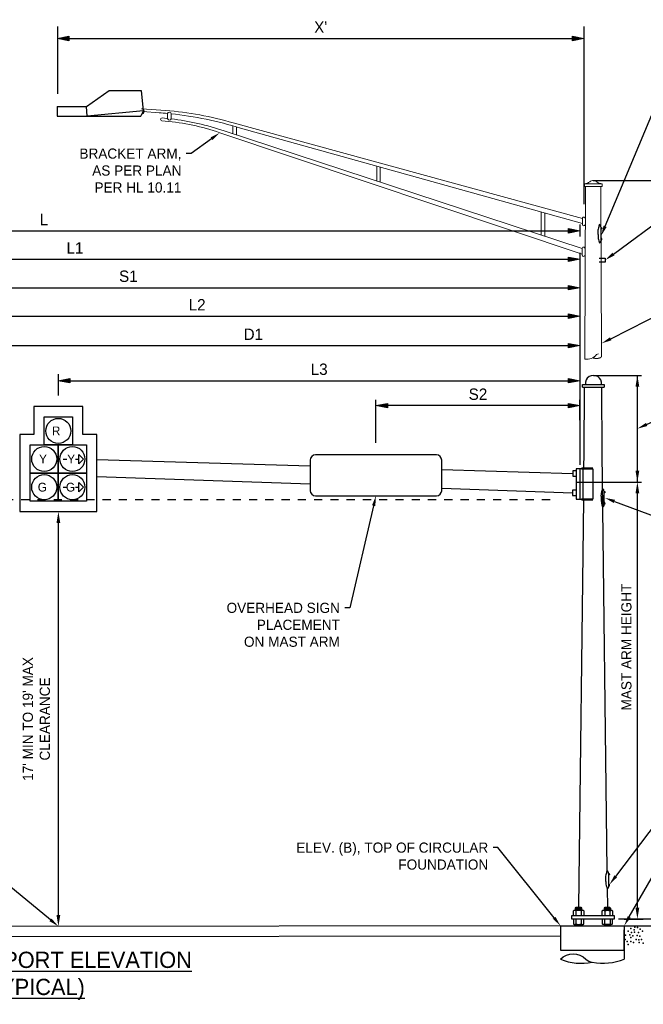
# Model space of a CAD drawing. Header units: feet. Extents: x -492 to 1495683, y -198 to 337262.
# Tile 8 of 38: x 71.73 to 79.39, y -164.58 to -152.47. Entities that reach past the tile are written whole.
import ezdxf
from ezdxf import colors
from ezdxf.entities.mleader import LeaderData, LeaderLine
from ezdxf.enums import TextEntityAlignment as Align
from ezdxf.math import Vec2, Vec3

# ---------------------------------------------------------------- set-up
doc = ezdxf.new("R2010")
doc.units = ezdxf.units.FT
doc.header["$MEASUREMENT"] = 0
doc.linetypes.add('F', pattern=[0.15, 0.1, -0.05])
for name, color, linetype in [('SH_Data', 7, 'Continuous'), ('ST_Details', 4, 'Continuous'), ('TEXT', 7, 'Continuous'), ('TEXT-DED', 10, 'Continuous')]:
    doc.layers.add(name, color=color, linetype=linetype)
doc.styles.add('Slanted-Normal', font='font31.shx', dxfattribs={"height": 0.14})
doc.styles.add('Slanted-Normal LS 0.50', font='ISO_FONTRIGHT.shx', dxfattribs={"height": 0.14})
doc.dimstyles.new('Dec-0  Slanted', dxfattribs={"dimtxt": 0.14, "dimasz": 0.14, "dimexe": 0.07, "dimexo": 0.07, "dimgap": 0.07, "dimtad": 1, "dimdec": 0, "dimzin": 3, "dimdsep": 46, "dimtxsty": 'Slanted-Normal', "dimblk": 'Dim1', "dimcen": 0, "dimclrd": 95, "dimclre": 95, "dimclrt": 7, "dimaunit": 1, "dimadec": 5, "dimazin": 3, "dimtfac": 1, "dimtdec": 0, "dimtmove": 1, "dimatfit": 0, "dimldrblk": 'Dim1', "dimfxl": 1, "dimtolj": 1, "dimtzin": 0, "dimlwd": -1, "dimlwe": -1, "dimarcsym": 0})

# ---------------------------------------------------------------- blocks, each defined once
blk = doc.blocks.new('Dim1')
h = blk.add_hatch(color=4)
h.dxf.hatch_style = 1
h.paths.add_polyline_path([(0, 0), (-1, -0.2), (-1, 0.2)])
at = {"color": 4}
blk.add_lwpolyline([(0, 0), (-1, -0.2), (-1, 0.2), (0, 0)], dxfattribs=at)
blk = doc.blocks.new('*D1108')
at = {"layer": 'Defpoints', "color": 0, "transparency": 16777216}
for p in [(65.435, -154.913), (78.612, -154.913), (78.612, -155.063)]:
    blk.add_point(p, dxfattribs=at)
at = {"layer": 'TEXT-DED', "color": 95, "linetype": 'Continuous', "transparency": 16777216}
for p, q in [((65.435, -154.983), (65.435, -155.133)), ((78.612, -154.983), (78.612, -155.133)), ((65.575, -155.063), (78.472, -155.063))]:
    blk.add_line(p, q, dxfattribs=at)
at = {"layer": 'TEXT-DED', "color": 95, "transparency": 16777216, "xscale": 0.14, "yscale": 0.14, "zscale": 0.14, "rotation": 180}
blk.add_blockref('Dim1', (65.435, -155.063), dxfattribs=at)
at = {"layer": 'TEXT-DED', "color": 95, "transparency": 16777216, "xscale": 0.14, "yscale": 0.14, "zscale": 0.14}
blk.add_blockref('Dim1', (78.612, -155.063), dxfattribs=at)
at = {"layer": 'TEXT-DED', "transparency": 16777216, "insert": (72.024, -154.923), "char_height": 0.14, "attachment_point": 5, "style": 'Slanted-Normal'}
blk.add_mtext('\\A1;{\\Ffont31|c0;L}', dxfattribs=at)
blk = doc.blocks.new('*D1102')
at = {"layer": 'Defpoints', "color": 0, "transparency": 16777216}
for p in [(69.201, -155.962), (78.612, -156.112), (78.612, -156.112)]:
    blk.add_point(p, dxfattribs=at)
at = {"layer": 'TEXT-DED', "color": 95, "linetype": 'Continuous', "transparency": 16777216}
for p, q in [((69.201, -156.032), (69.201, -156.182)), ((69.341, -156.112), (78.472, -156.112))]:
    blk.add_line(p, q, dxfattribs=at)
at = {"layer": 'TEXT-DED', "color": 95, "transparency": 16777216, "xscale": 0.14, "yscale": 0.14, "zscale": 0.14, "rotation": 180}
blk.add_blockref('Dim1', (69.201, -156.112), dxfattribs=at)
at = {"layer": 'TEXT-DED', "color": 95, "transparency": 16777216, "xscale": 0.14, "yscale": 0.14, "zscale": 0.14}
blk.add_blockref('Dim1', (78.612, -156.112), dxfattribs=at)
at = {"layer": 'TEXT-DED', "transparency": 16777216, "insert": (73.907, -155.972), "char_height": 0.14, "attachment_point": 5, "style": 'Slanted-Normal'}
blk.add_mtext('\\A1;{\\Ffont31|c0;L2}', dxfattribs=at)
blk = doc.blocks.new('*D1103')
at = {"layer": 'Defpoints', "color": 0, "transparency": 16777216}
for p in [(66.201, -155.263), (78.612, -155.263), (78.612, -155.413)]:
    blk.add_point(p, dxfattribs=at)
at = {"layer": 'TEXT-DED', "color": 95, "linetype": 'Continuous', "transparency": 16777216}
for p, q in [((66.201, -155.333), (66.201, -155.483)), ((78.612, -155.333), (78.612, -155.483)), ((66.341, -155.413), (78.472, -155.413))]:
    blk.add_line(p, q, dxfattribs=at)
at = {"layer": 'TEXT-DED', "color": 95, "transparency": 16777216, "xscale": 0.14, "yscale": 0.14, "zscale": 0.14, "rotation": 180}
blk.add_blockref('Dim1', (66.201, -155.413), dxfattribs=at)
at = {"layer": 'TEXT-DED', "color": 95, "transparency": 16777216, "xscale": 0.14, "yscale": 0.14, "zscale": 0.14}
blk.add_blockref('Dim1', (78.612, -155.413), dxfattribs=at)
at = {"layer": 'TEXT-DED', "transparency": 16777216, "insert": (72.406, -155.273), "char_height": 0.14, "attachment_point": 5, "style": 'Slanted-Normal'}
blk.add_mtext('\\A1;{\\Ffont31|c0;L1}', dxfattribs=at)
blk = doc.blocks.new('*D1104')
at = {"layer": 'Defpoints', "color": 0, "transparency": 16777216}
for p in [(76.105, -157.213), (78.613, -157.462), (76.105, -157.741)]:
    blk.add_point(p, dxfattribs=at)
at = {"layer": 'TEXT-DED', "color": 95, "linetype": 'Continuous', "transparency": 16777216}
for p, q in [((76.105, -157.671), (76.105, -157.143)), ((78.613, -157.392), (78.613, -157.143)), ((78.473, -157.213), (76.245, -157.213))]:
    blk.add_line(p, q, dxfattribs=at)
at = {"layer": 'TEXT-DED', "color": 95, "transparency": 16777216, "xscale": 0.14, "yscale": 0.14, "zscale": 0.14, "rotation": 180}
blk.add_blockref('Dim1', (76.105, -157.213), dxfattribs=at)
at = {"layer": 'TEXT-DED', "color": 95, "transparency": 16777216, "xscale": 0.14, "yscale": 0.14, "zscale": 0.14}
blk.add_blockref('Dim1', (78.613, -157.213), dxfattribs=at)
at = {"layer": 'TEXT-DED', "transparency": 16777216, "insert": (77.359, -157.073), "char_height": 0.14, "attachment_point": 5, "style": 'Slanted-Normal'}
blk.add_mtext('\\A1;{\\Ffont31|c0;S2}', dxfattribs=at)
blk = doc.blocks.new('*D1105')
at = {"layer": 'Defpoints', "color": 0, "transparency": 16777216}
for p in [(78.612, -156.406), (72.201, -156.756), (78.612, -156.906)]:
    blk.add_point(p, dxfattribs=at)
at = {"layer": 'TEXT-DED', "color": 95, "linetype": 'Continuous', "transparency": 16777216}
for p, q in [((78.612, -156.476), (78.612, -156.976)), ((72.201, -156.826), (72.201, -156.976)), ((72.341, -156.906), (78.472, -156.906))]:
    blk.add_line(p, q, dxfattribs=at)
at = {"layer": 'TEXT-DED', "color": 95, "transparency": 16777216, "xscale": 0.14, "yscale": 0.14, "zscale": 0.14, "rotation": 180}
blk.add_blockref('Dim1', (72.201, -156.906), dxfattribs=at)
at = {"layer": 'TEXT-DED', "color": 95, "transparency": 16777216, "xscale": 0.14, "yscale": 0.14, "zscale": 0.14}
blk.add_blockref('Dim1', (78.612, -156.906), dxfattribs=at)
at = {"layer": 'TEXT-DED', "transparency": 16777216, "insert": (75.407, -156.766), "char_height": 0.14, "attachment_point": 5, "style": 'Slanted-Normal'}
blk.add_mtext('\\A1;{\\Ffont31|c0;L3}', dxfattribs=at)
blk = doc.blocks.new('*D1106')
at = {"layer": 'Defpoints', "color": 0, "transparency": 16777216}
for p in [(67.512, -155.706), (78.612, -155.706), (78.612, -155.762)]:
    blk.add_point(p, dxfattribs=at)
at = {"layer": 'TEXT-DED', "color": 95, "linetype": 'Continuous', "transparency": 16777216}
for p, q in [((67.512, -155.776), (67.512, -155.832)), ((67.652, -155.762), (78.472, -155.762)), ((78.612, -155.776), (78.612, -155.832))]:
    blk.add_line(p, q, dxfattribs=at)
at = {"layer": 'TEXT-DED', "color": 95, "transparency": 16777216, "xscale": 0.14, "yscale": 0.14, "zscale": 0.14, "rotation": 180}
blk.add_blockref('Dim1', (67.512, -155.762), dxfattribs=at)
at = {"layer": 'TEXT-DED', "color": 95, "transparency": 16777216, "xscale": 0.14, "yscale": 0.14, "zscale": 0.14}
blk.add_blockref('Dim1', (78.612, -155.762), dxfattribs=at)
at = {"layer": 'TEXT-DED', "transparency": 16777216, "insert": (73.062, -155.622), "char_height": 0.14, "attachment_point": 5, "style": 'Slanted-Normal'}
blk.add_mtext('\\A1;{\\Ffont31|c0;S1}', dxfattribs=at)
blk = doc.blocks.new('*D1109')
at = {"layer": 'Defpoints', "color": 0, "transparency": 16777216}
for p in [(72.19, -152.548), (78.661, -152.548), (78.661, -152.697)]:
    blk.add_point(p, dxfattribs=at)
at = {"layer": 'TEXT-DED', "color": 95, "linetype": 'Continuous', "transparency": 16777216}
for p, q in [((72.19, -152.618), (72.19, -152.767)), ((72.33, -152.697), (78.521, -152.697)), ((78.661, -152.618), (78.661, -152.767))]:
    blk.add_line(p, q, dxfattribs=at)
at = {"layer": 'TEXT-DED', "color": 95, "transparency": 16777216, "xscale": 0.14, "yscale": 0.14, "zscale": 0.14, "rotation": 180}
blk.add_blockref('Dim1', (72.19, -152.697), dxfattribs=at)
at = {"layer": 'TEXT-DED', "color": 95, "transparency": 16777216, "xscale": 0.14, "yscale": 0.14, "zscale": 0.14}
blk.add_blockref('Dim1', (78.661, -152.697), dxfattribs=at)
at = {"layer": 'TEXT-DED', "transparency": 16777216, "insert": (75.426, -152.557), "char_height": 0.14, "attachment_point": 5, "style": 'Slanted-Normal'}
blk.add_mtext("\\A1;{\\Ffont31|c0;X'}", dxfattribs=at)
blk = doc.blocks.new('*D1414')
at = {"layer": 'Defpoints', "color": 0, "transparency": 16777216}
for p in [(78.612, -155.975), (70.583, -156.325), (78.612, -156.475)]:
    blk.add_point(p, dxfattribs=at)
at = {"layer": 'TEXT-DED', "color": 95, "linetype": 'Continuous', "transparency": 16777216}
for p, q in [((78.612, -156.045), (78.612, -156.545)), ((70.583, -156.395), (70.583, -156.545)), ((70.723, -156.475), (78.472, -156.475))]:
    blk.add_line(p, q, dxfattribs=at)
at = {"layer": 'TEXT-DED', "color": 95, "transparency": 16777216, "xscale": 0.14, "yscale": 0.14, "zscale": 0.14, "rotation": 180}
blk.add_blockref('Dim1', (70.583, -156.475), dxfattribs=at)
at = {"layer": 'TEXT-DED', "color": 95, "transparency": 16777216, "xscale": 0.14, "yscale": 0.14, "zscale": 0.14}
blk.add_blockref('Dim1', (78.612, -156.475), dxfattribs=at)
at = {"layer": 'TEXT-DED', "transparency": 16777216, "insert": (74.598, -156.335), "char_height": 0.14, "attachment_point": 5, "style": 'Slanted-Normal'}
blk.add_mtext('\\A1;D1', dxfattribs=at)

msp = doc.modelspace()

# ---------------------------------------------------------------- linework, layer by layer
at = {"layer": 'SH_Data', "color": 247}
for p in [(79.17393, -163.72679), (79.20531, -163.67711), (79.22361, -163.72156), (79.23668, -163.64312), (79.23668, -163.64312), (79.23668, -163.64312), (79.23668, -163.64312), (79.24714, -163.69541), (79.24714, -163.69541), (79.24714, -163.69541), (79.26283, -163.73463), (79.26283, -163.73463), (79.26283, -163.73463), (79.27852, -163.65881), (79.27852, -163.65881), (79.27852, -163.65881), (79.27852, -163.65881), (79.28375, -163.68757), (79.28636, -163.62743), (79.28636, -163.62743), (79.31512, -163.7294), (79.31512, -163.7294), (79.32035, -163.63266), (79.32035, -163.63266), (79.32035, -163.63266), (79.32035, -163.63266), (79.33343, -163.6928), (79.3465, -163.73725), (79.3465, -163.73725), (79.3465, -163.73725), (79.35434, -163.65096), (79.35434, -163.65096), (79.35434, -163.65096), (79.35434, -163.65096), (79.35434, -163.65096), (79.38049, -163.67711), (79.38049, -163.67711), (79.1687, -163.77908), (79.19485, -163.80261), (79.20531, -163.83922), (79.23668, -163.75555), (79.23668, -163.75555), (79.23668, -163.75555), (79.23668, -163.80523), (79.23668, -163.80523), (79.27067, -163.81569), (79.30205, -163.77908), (79.30205, -163.77908), (79.33604, -163.78431), (79.34127, -163.81569), (79.37003, -163.7817), (79.37003, -163.7817), (79.38834, -163.82353)]:
    msp.add_point(p, dxfattribs=at)
at = {"layer": 'ST_Details'}
for p, q in [((72.18545, -153.53166), (72.54925, -153.53292)), ((78.64433, -156.95159), (78.90928, -156.95159)), ((78.64433, -156.98434), (78.64433, -156.95159)), ((78.90928, -156.95159), (78.90928, -156.98434)), ((78.64433, -156.98434), (78.90928, -156.98434)), ((78.66415, -157.79736), (78.66876, -156.98038)), ((78.87837, -156.98618), (78.88139, -157.79723)), ((78.66168, -157.98296), (78.66396, -157.79731)), ((78.88142, -157.79731), (78.9446, -162.932)), ((72.26226, -157.86959), (72.30585, -157.86959)), ((72.41097, -157.86959), (72.45456, -157.86959)), ((72.67508, -157.87654), (75.29735, -157.95252)), ((76.85066, -157.81909), (75.36017, -157.81909)), ((76.91349, -157.99935), (78.52459, -158.04603)), ((72.67508, -158.08252), (75.29735, -158.17364)), ((72.26226, -158.21574), (72.30585, -158.21574)), ((72.41097, -158.21574), (72.45456, -158.21574)), ((76.91349, -158.2298), (78.52062, -158.28564)), ((75.36017, -158.32166), (76.85066, -158.32166)), ((78.65688, -158.37285), (78.59524, -163.38345)), ((78.94733, -163.15446), (78.95015, -163.38345)), ((78.63302, -163.39277), (78.55854, -163.39277)), ((78.55854, -163.40208), (78.63302, -163.40208)), ((78.63302, -163.41139), (78.55854, -163.41139)), ((78.56353, -163.42546), (78.56353, -163.48652)), ((78.56785, -163.39742), (78.62372, -163.39742)), ((78.62372, -163.40673), (78.56785, -163.40673)), ((78.56785, -163.41604), (78.62372, -163.41604)), ((78.62804, -163.42546), (78.62804, -163.48652)), ((78.98696, -163.39277), (78.91246, -163.39277)), ((78.91246, -163.40208), (78.98696, -163.40208)), ((78.98696, -163.41139), (78.91246, -163.41139)), ((78.91746, -163.42546), (78.91746, -163.48652)), ((78.97764, -163.39742), (78.92178, -163.39742)), ((78.92178, -163.40673), (78.97764, -163.40673)), ((78.97764, -163.41604), (78.92178, -163.41604)), ((78.98188, -163.48669), (78.98196, -163.42546)), ((78.37257, -163.61013), (65.44251, -163.6257)), ((78.37257, -163.61013), (78.37258, -163.73758)), ((78.55854, -163.59383), (78.55854, -163.61013)), ((78.63302, -163.60314), (78.55854, -163.60314)), ((78.56353, -163.52801), (78.56353, -163.58907)), ((78.62372, -163.59848), (78.56785, -163.59848)), ((78.56785, -163.60779), (78.62372, -163.60779)), ((78.62804, -163.52801), (78.62804, -163.58907)), ((78.63302, -163.59383), (78.63302, -163.61013)), ((78.8852, -163.52801), (78.8852, -163.58907)), ((78.91246, -163.59383), (78.91246, -163.61013)), ((78.98696, -163.60314), (78.91246, -163.60314)), ((78.91746, -163.58907), (78.91746, -163.52801)), ((78.92178, -163.59848), (78.97764, -163.59848)), ((78.97764, -163.60779), (78.92178, -163.60779)), ((78.98196, -163.52801), (78.98196, -163.58907)), ((78.98696, -163.59383), (78.98696, -163.61013)), ((79.01422, -163.58907), (79.01422, -163.52801)), ((79.15685, -163.61046), (80.42609, -163.61046)), ((65.4256, -163.7493), (78.3726, -163.73652))]:
    msp.add_line(p, q, dxfattribs=at)
at = {"layer": 'ST_Details', "lineweight": 13}
for p, q in [((73.51753, -153.58209), (73.22841, -153.5601)), ((73.2404, -153.59557), (73.43845, -153.61001)), ((73.47718, -153.67467), (73.53643, -153.68039)), ((73.54426, -153.68115), (73.54426, -153.61898)), ((73.58701, -153.6857), (73.58701, -153.62332)), ((73.47403, -153.7093), (73.51376, -153.7127)), ((74.34698, -153.87025), (74.34698, -153.77111)), ((78.64252, -154.90959), (74.35132, -153.73561)), ((74.38965, -153.88425), (74.38965, -153.78352)), ((78.64224, -154.97379), (74.43912, -153.79849)), ((74.18479, -153.85617), (78.64062, -155.34809)), ((78.64092, -155.27901), (74.23818, -153.83456)), ((76.11579, -154.45057), (76.11579, -154.26733)), ((76.15846, -154.46456), (76.15846, -154.27926)), ((78.67068, -156.64051), (78.68267, -154.51595)), ((78.86915, -154.51595), (78.8769, -156.59432)), ((78.88459, -154.50029), (78.88446, -154.48462)), ((78.13652, -155.11353), (78.13652, -154.83238)), ((78.17918, -155.12753), (78.17918, -154.84431)), ((78.6422, -154.9838), (78.64252, -154.90959)), ((78.64056, -155.36126), (78.64092, -155.27901))]:
    msp.add_line(p, q, dxfattribs=at)
at = {"layer": 'ST_Details', "color": 7, "linetype": 'Continuous', "lineweight": 13}
msp.add_line((78.87646, -156.59432), (78.87646, -156.59432), dxfattribs=at)
at = {"layer": 'ST_Details', "flags": 128}
for points in [[(72.18545, -153.53166), (72.18545, -153.65422), (73.21518, -153.65422), (73.24741, -153.58649), (72.55385, -153.65422), (72.54925, -153.53292), (72.82655, -153.33546), (73.21791, -153.3348), (73.24254, -153.58697)], [(78.87097, -155.02284), (78.87932, -155.02277), (78.87963, -155.03752), (78.87558, -155.03755), (78.87154, -155.03758)], [(78.87408, -155.17238), (78.88243, -155.17233), (78.88213, -155.15758), (78.87403, -155.15764)], [(78.56623, -158.01359), (78.52459, -158.01359), (78.52459, -158.07846), (78.56296, -158.07846)], [(78.61283, -157.99121), (78.56623, -157.99121), (78.56623, -158.3646), (78.61283, -158.3646)], [(78.77269, -157.98296), (78.63426, -157.98296), (78.63198, -157.99121), (78.77269, -157.99121), (78.77269, -158.3646), (78.63198, -158.3646), (78.63426, -158.37285), (78.77269, -158.37285)], [(78.56623, -158.2532), (78.52062, -158.2532), (78.52062, -158.31807), (78.56623, -158.31807)], [(78.90899, -158.27095), (78.91734, -158.27089), (78.91765, -158.28563), (78.9136, -158.28566), (78.90956, -158.28569)], [(78.9121, -158.4205), (78.92045, -158.42044), (78.92015, -158.40569), (78.91205, -158.40575)], [(78.96508, -162.9683), (78.97343, -162.96824), (78.97373, -162.98298), (78.96969, -162.98301), (78.96564, -162.98304)], [(78.96819, -163.11785), (78.97654, -163.11779), (78.97623, -163.10304), (78.96813, -163.10311)], [(78.55854, -163.4207), (78.55854, -163.39277), (78.56785, -163.38345), (78.62372, -163.38345), (78.63302, -163.39277), (78.63323, -163.42116)], [(78.91246, -163.4207), (78.91246, -163.39277), (78.92178, -163.38345), (78.97764, -163.38345), (78.98696, -163.39277), (78.98696, -163.4207)], [(78.53127, -163.48652), (78.53127, -163.42546), (78.53951, -163.4207), (78.65206, -163.4207), (78.6603, -163.42546), (78.6603, -163.48652)], [(78.8852, -163.48652), (78.8852, -163.42546), (78.89344, -163.4207), (79.00598, -163.4207), (79.01422, -163.42546), (79.01422, -163.48652)], [(78.37257, -163.61013), (79.15635, -163.61013), (79.15635, -163.66035)], [(78.53127, -163.52801), (78.53127, -163.58907), (78.53951, -163.59383), (78.65206, -163.59383), (78.6603, -163.58907), (78.6603, -163.52801)], [(79.01422, -163.58907), (79.00598, -163.59383), (78.89344, -163.59383), (78.8852, -163.58907)], [(78.37261, -163.73758), (78.3727, -163.91193), (79.15635, -163.9104), (79.15635, -163.66035), (79.15635, -164.02014)]]:
    msp.add_lwpolyline(points, dxfattribs=at)
at = {"layer": 'ST_Details', "lineweight": 13, "flags": 128}
for points in [[(78.88446, -154.48462), (78.66795, -154.48462), (78.66768, -154.51595)], [(78.66768, -154.51595), (78.88473, -154.51595), (78.88459, -154.50029)]]:
    msp.add_lwpolyline(points, dxfattribs=at)
at = {"layer": 'ST_Details'}
msp.add_lwpolyline([(78.85042, -155.39767), (78.92387, -155.39767), (78.92387, -155.44767), (78.85042, -155.44785)], dxfattribs=at)
at = {"layer": 'ST_Details', "flags": 128}
for points in [[(71.72636, -158.51702), (72.67508, -158.51702), (72.67508, -157.56822), (72.50198, -157.56822), (72.50198, -157.22215), (71.89938, -157.22215), (71.89938, -157.56822), (71.72636, -157.56822), (71.72636, -158.51702)], [(72.02764, -157.35036), (72.3738, -157.35036), (72.3738, -157.69651), (72.02764, -157.69651), (72.02764, -157.35036)], [(71.85456, -157.69651), (72.20072, -157.69651), (72.20072, -158.04266), (71.85456, -158.04266), (71.85456, -157.69651)], [(72.20072, -157.69651), (72.54687, -157.69651), (72.54687, -158.04266), (72.20072, -158.04266), (72.20072, -157.69651)], [(72.45456, -157.8119), (72.51226, -157.86959), (72.45456, -157.92728), (72.45456, -157.8119)], [(71.85456, -158.04266), (72.20072, -158.04266), (72.20072, -158.38882), (71.85456, -158.38882), (71.85456, -158.04266)], [(72.20072, -158.04266), (72.54687, -158.04266), (72.54687, -158.38882), (72.20072, -158.38882), (72.20072, -158.04266)], [(78.65113, -158.3646), (78.65113, -157.99121), (78.61283, -157.99121), (78.61283, -158.3646), (78.65113, -158.3646)], [(72.45456, -158.15805), (72.51226, -158.21574), (72.45456, -158.27343), (72.45456, -158.15805)], [(78.51172, -163.48652), (79.03367, -163.48652), (79.03367, -163.52801), (78.51172, -163.52801), (78.51172, -163.48652)]]:
    msp.add_lwpolyline(points, close=True, dxfattribs=at)
for points in [[(75.36017, -157.81909, 0.41421356), (75.29735, -157.88191), (75.29735, -158.25884, 0.41421356), (75.36017, -158.32166)], [(76.85066, -158.32166, 0.41421356), (76.91349, -158.25884), (76.91349, -157.88191, 0.41421356), (76.85066, -157.81909)]]:
    msp.add_lwpolyline(points, format="xyb", dxfattribs=at)
at = {"layer": 'ST_Details'}
for centre in [(72.20072, -157.52343), (72.02764, -157.86959), (72.3738, -157.86959), (72.02764, -158.21574), (72.3738, -158.21574)]:
    msp.add_circle(centre, 0.15385, dxfattribs=at)
at = {"layer": 'ST_Details', "color": 7}
msp.add_arc((73.22149, -153.59223), 0.03286, 279.665467, 77.849922, dxfattribs=at)
at = {"layer": 'ST_Details', "lineweight": 13}
for centre, radius, start, end in [((73.11119, -158.09809), 4.5, 84.477489, 85.829478), ((73.47552, -153.69198), 0.01739, 84.497019, 265.092961), ((73.11119, -158.09809), 4.5, 72.836761, 83.930328)]:
    msp.add_arc(centre, radius, start, end, dxfattribs=at)
at = {"layer": 'ST_Details', "lineweight": 13, "extrusion": (0, 0, -1)}
for centre, radius, start, end in [((-73.21418, -157.57057), 4, 94.349406, 106.516194), ((-73.24822, -156.66651), 3, 95.512975, 95.6631), ((-73.24822, -156.66651), 3, 96.484264, 109.268054), ((-73.27883, -156.45265), 2.75, 94.900683, 109.234693)]:
    msp.add_arc(centre, radius, start, end, dxfattribs=at)
at = {"layer": 'ST_Details', "color": 7, "linetype": 'Continuous', "lineweight": 13}
for centre, radius, start, end in [((78.6945, -156.48132), 0.16096, 261.489689, 319.954147), ((78.8391, -156.61189), 0.03444, 85.492478, 128.363203)]:
    msp.add_arc(centre, radius, start, end, dxfattribs=at)
at = {"layer": 'ST_Details'}
for centre, radius, start, end in [((78.77774, -156.94023), 0.09974, 353.070114, 186.929886), ((78.64417, -163.45048), 0.02977, 57.19725, 122.80275), ((78.5474, -163.56405), 0.02976, 237.19183, 302.805438), ((78.59578, -163.48481), 0.10914, 252.809229, 287.190771), ((78.64417, -163.56441), 0.02947, 236.814699, 302.674195), ((78.90132, -163.56347), 0.03026, 237.791353, 302.209103), ((78.94971, -163.48412), 0.10979, 252.914645, 287.085355), ((78.99809, -163.56368), 0.03008, 237.57879, 302.42121), ((78.62641, -163.43457), 0.63822, 246.563113, 282.492154), ((78.77665, -163.93165), 0.12662, 224.333663, 264.47577), ((78.89811, -163.38864), 0.68226, 258.703223, 292.24151)]:
    msp.add_arc(centre, radius, start, end, dxfattribs=at)
at = {"layer": 'ST_Details', "extrusion": (0, 0, -1)}
for centre, radius, start, end in [((-78.90133, -163.45007), 0.02943, 56.76339, 123.23661), ((-78.9497, -163.53027), 0.10967, 72.899022, 107.10929), ((-78.99873, -163.44687), 0.02643, 53.087441, 125.896124), ((-78.52932, -164.18654), 0.22861, 46.709905, 133.290095)]:
    msp.add_arc(centre, radius, start, end, dxfattribs=at)
at = {"layer": 'ST_Details', "lineweight": 13}
for centre, major_axis, ratio, start_param, end_param in [((73.56563, -153.68343), (-0.02138, 0.00228), 0.7924213, 0, 3.14159265), ((73.56563, -153.62115), (0.02138, -0.00217), 0.81684301, 0, 3.14159265), ((78.65874, -154.90966), (0.01622, 0), 0.99994321, 6.26189636, 9.42040101), ((78.65842, -154.9838), (0.01622, 0), 0.99994321, 3.13728188, 6.2929303), ((78.65714, -155.27908), (0.01622, 0), 0.99994321, 6.26189636, 9.42040101), ((78.65679, -155.36126), (0.01622, 0), 0.99994321, 3.13728188, 6.2929303)]:
    msp.add_ellipse(centre, major_axis=major_axis, ratio=ratio, start_param=start_param, end_param=end_param, dxfattribs=at)
msp.add_open_spline([(78.66795, -154.48462), (78.67938, -154.48241), (78.69082, -154.4802), (78.70226, -154.47798), (78.71446, -154.47562), (78.72347, -154.46501), (78.73408, -154.45852), (78.74084, -154.45439), (78.74657, -154.45026), (78.75435, -154.44613), (78.76163, -154.44226), (78.76892, -154.4419), (78.7762, -154.4419), (78.78349, -154.4419), (78.79077, -154.44226), (78.79806, -154.44613), (78.80583, -154.45026), (78.81157, -154.45439), (78.81832, -154.45852), (78.82893, -154.46501), (78.83794, -154.47562), (78.85015, -154.47798), (78.86158, -154.48019), (78.87302, -154.48241), (78.88446, -154.48462)], degree=3, knots=[0, 0, 0, 0, 0.1477447, 0.1477447, 0.1477447, 0.3054406, 0.3054406, 0.3054406, 0.40588405, 0.40588405, 0.40588405, 0.5, 0.5, 0.5, 0.59411595, 0.59411595, 0.59411595, 0.69455941, 0.69455941, 0.69455941, 0.8522553, 0.8522553, 0.8522553, 1, 1, 1, 1], dxfattribs=at)
at = {"layer": 'ST_Details'}
for points in [[(78.8505, -154.98653), (78.84564, -155.00451), (78.84078, -155.02249), (78.83592, -155.04046), (78.83091, -155.05898), (78.83382, -155.07882), (78.83406, -155.09798), (78.83429, -155.11714), (78.83555, -155.13628), (78.83732, -155.15544), (78.83905, -155.17403), (78.84545, -155.19425), (78.85323, -155.20899), (78.85632, -155.21486), (78.86775, -155.20196), (78.87025, -155.19468), (78.87278, -155.18727), (78.87421, -155.17992), (78.87408, -155.17238), (78.87367, -155.14746), (78.8733, -155.12254), (78.87278, -155.09761), (78.87237, -155.0776), (78.87195, -155.05759), (78.87154, -155.03758), (78.87144, -155.03266), (78.87133, -155.02775), (78.87123, -155.02284), (78.87107, -155.01522), (78.86902, -155.00794), (78.86619, -155.00055), (78.86349, -154.99351), (78.85133, -154.9795), (78.84956, -154.98653), (78.84501, -155.00451), (78.84046, -155.02249), (78.83592, -155.04046)], [(78.88852, -158.23465), (78.88366, -158.25262), (78.8788, -158.2706), (78.87394, -158.28858), (78.86893, -158.30709), (78.87184, -158.32693), (78.87208, -158.34609), (78.87231, -158.36526), (78.87357, -158.3844), (78.87534, -158.40355), (78.87707, -158.42214), (78.88347, -158.44236), (78.89125, -158.45711), (78.89434, -158.46297), (78.90577, -158.45007), (78.90827, -158.44279), (78.9108, -158.43538), (78.91222, -158.42804), (78.9121, -158.4205), (78.91169, -158.39557), (78.91132, -158.37065), (78.9108, -158.34573), (78.91039, -158.32571), (78.90997, -158.3057), (78.90956, -158.28569), (78.90946, -158.28078), (78.90935, -158.27586), (78.90925, -158.27095), (78.90909, -158.26333), (78.90704, -158.25605), (78.90421, -158.24866), (78.90151, -158.24163), (78.88935, -158.22762), (78.88758, -158.23465), (78.88303, -158.25262), (78.87848, -158.2706), (78.87394, -158.28858)], [(78.9446, -162.932), (78.93974, -162.94997), (78.93488, -162.96795), (78.93002, -162.98593), (78.92502, -163.00445), (78.92792, -163.02428), (78.92816, -163.04345), (78.9284, -163.06261), (78.92965, -163.08175), (78.93143, -163.1009), (78.93315, -163.11949), (78.93955, -163.13971), (78.94733, -163.15446), (78.95043, -163.16033), (78.96186, -163.14742), (78.96435, -163.14014), (78.96689, -163.13273), (78.96831, -163.12539), (78.96819, -163.11785), (78.96778, -163.09293), (78.9674, -163.068), (78.96689, -163.04308), (78.96647, -163.02307), (78.96606, -163.00305), (78.96564, -162.98304), (78.96554, -162.97813), (78.96544, -162.97321), (78.96533, -162.9683), (78.96517, -162.96069), (78.96312, -162.9534), (78.96029, -162.94601), (78.9576, -162.93898), (78.94544, -162.92497), (78.94366, -162.932), (78.93911, -162.94997), (78.93457, -162.96795), (78.93002, -162.98593)]]:
    msp.add_open_spline(points, degree=3, knots=[0, 0, 0, 0, 0.10712745, 0.10712745, 0.10712745, 0.21748103, 0.21748103, 0.21748103, 0.3278346, 0.3278346, 0.3278346, 0.43496294, 0.43496294, 0.43496294, 0.47760784, 0.47760784, 0.47760784, 0.52098026, 0.52098026, 0.52098026, 0.66438294, 0.66438294, 0.66438294, 0.77953313, 0.77953313, 0.77953313, 0.80780355, 0.80780355, 0.80780355, 0.85162377, 0.85162377, 0.85162377, 0.8933289, 0.8933289, 0.8933289, 1, 1, 1, 1], dxfattribs=at)
at = {"layer": 'ST_Details', "color": 7, "linetype": 'Continuous', "lineweight": 13}
msp.add_rational_spline([(78.76926, -156.62387), (78.76935, -156.62391), (78.76943, -156.62395), (78.77883, -156.62809), (78.78894, -156.62993), (78.80202, -156.63232), (78.81531, -156.63232), (78.82861, -156.63232), (78.84168, -156.62993), (78.85179, -156.62809), (78.86119, -156.62395), (78.86993, -156.6201), (78.87646, -156.61314), (78.87646, -156.60521), (78.87646, -156.59432)], [1, 0.999997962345, 1, 0.993134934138, 1, 0.995929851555, 1, 0.995929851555, 1, 0.993134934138, 1, 0.97994306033, 1, 0.92966996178, 1], degree=2, knots=[0, 0, 0, 0.14285714, 0.14285714, 0.28571429, 0.28571429, 0.42857143, 0.42857143, 0.57142857, 0.57142857, 0.71428571, 0.71428571, 0.85714286, 0.85714286, 1, 1, 1], dxfattribs=at)
at = {"layer": 'TEXT'}
for p, q in [((72.1901, -152.54778), (72.1901, -153.37795)), ((78.66114, -152.54841), (78.66114, -154.73395))]:
    msp.add_line(p, q, dxfattribs=at)
at = {"layer": 'TEXT', "color": 97, "lineweight": 0}
msp.add_line((71.79636, -158.51702), (72.27167, -158.51702), dxfattribs=at)
at = {"layer": 'TEXT', "color": 97}
msp.add_solid([(72.17834, -158.65702), (72.225, -158.65702), (72.20167, -158.51702)], dxfattribs=at)
at = {"layer": 'TEXT-DED'}
for p, q in [((78.7762, -154.4419), (79.96287, -154.4419)), ((78.61216, -155.39067), (78.61283, -157.93968)), ((72.20072, -156.82695), (72.20072, -157.08835)), ((78.77774, -156.84049), (79.37065, -156.84049)), ((79.31852, -158.15222), (79.31852, -156.84049)), ((78.5673, -158.15222), (79.37006, -158.15222)), ((79.31852, -163.38801), (79.31852, -158.29222)), ((72.20167, -163.47756), (72.20167, -158.65702)), ((79.37006, -163.52801), (79.08521, -163.52801)), ((79.15521, -163.52801), (79.38852, -163.52801)), ((79.98428, -163.52801), (79.36353, -163.52801))]:
    msp.add_line(p, q, dxfattribs=at)
at = {"layer": 'TEXT-DED', "linetype": 'F'}
msp.add_line((64.54474, -158.36725), (78.31217, -158.36725), dxfattribs=at)
at = {"layer": 'TEXT-DED'}
for points in [[(79.29519, -156.98049), (79.34186, -156.98049), (79.31852, -156.84049)], [(79.29519, -158.01222), (79.34186, -158.01222), (79.31852, -158.15222)], [(79.29519, -158.29222), (79.34186, -158.29222), (79.31852, -158.15222)], [(72.17834, -163.47756), (72.225, -163.47756), (72.20167, -163.61756)], [(79.29519, -163.38801), (79.34186, -163.38801), (79.31852, -163.52801)]]:
    msp.add_solid(points, dxfattribs=at)

# ---------------------------------------------------------------- texts
at = {"layer": 'ST_Details', "style": 'Slanted-Normal LS 0.50'}
for s, p in [('R', (72.17427, -157.52343)), ('Y', (72.01237, -157.86959)), ('Y', (72.35853, -157.86959)), ('G', (72.00435, -158.21574)), ('G', (72.35051, -158.21574))]:
    msp.add_text(s, height=0.10769, dxfattribs=at).set_placement(p, align=Align.MIDDLE_CENTER)
at = {"layer": 'TEXT-DED', "insert": (79.12072, -160.18336), "char_height": 0.125, "width": 4.4138422, "attachment_point": 2, "rotation": 90, "style": 'Slanted-Normal'}
msp.add_mtext('MAST ARM HEIGHT', dxfattribs=at)
at = {"layer": 'TEXT-DED', "insert": (71.93167, -161.06729), "char_height": 0.125, "attachment_point": 5, "rotation": 90, "style": 'Slanted-Normal'}
msp.add_mtext("17' MIN TO 19' MAX\\PCLEARANCE", dxfattribs=at)
at = {"layer": 'TEXT-DED', "insert": (71.8805, -164.52346), "char_height": 0.2, "attachment_point": 8, "style": 'Slanted-Normal'}
msp.add_mtext('\\LSIGNAL SUPPORT ELEVATION\\P(TYPICAL)', dxfattribs=at)

# ---------------------------------------------------------------- dimensions: what is measured, and where the dimension line sits
at = {"layer": 'TEXT-DED'}
for base, p1, p2, text, override, picture, middle in [((78.66114, -152.69735), (72.1901, -152.54778), (78.66114, -152.54841), "{\\Ffont31|c0;X'}", {"dimscale": 1, "dimtxt": 0.125, "dimlfac": 1, "dimpost": "'", "dimclrt": 256}, '*D1109', (75.42562, -152.55735)), ((78.61216, -155.06254), (65.43536, -154.91254), (78.61216, -154.91254), '{\\Ffont31|c0;L}', {"dimtxt": 0.125, "dimpost": "'", "dimclrt": 256}, '*D1108', (72.02376, -154.92254)), ((78.61216, -155.41254), (66.20072, -155.26254), (78.61216, -155.26254), '{\\Ffont31|c0;L1}', {"dimtxt": 0.125, "dimpost": "'", "dimclrt": 256}, '*D1103', (72.40644, -155.27254)), ((78.61237, -155.76202), (67.51243, -155.70583), (78.61237, -155.70574), '{\\Ffont31|c0;S1}', {"dimtxt": 0.125, "dimpost": "'", "dimclrt": 256}, '*D1106', (73.0624, -155.62202)), ((78.61246, -156.11204), (69.20072, -155.96204), (78.61246, -156.11204), '{\\Ffont31|c0;L2}', {"dimtxt": 0.125, "dimpost": "'", "dimclrt": 256}, '*D1102', (73.90659, -155.97204)), ((78.61231, -156.47487), (70.58303, -156.32487), (78.61231, -155.97487), 'D1', {"dimtxt": 0.125, "dimpost": "'", "dimclrt": 256}, '*D1414', (74.59767, -156.33487)), ((78.61246, -156.90635), (72.20072, -156.75635), (78.61246, -156.40635), '{\\Ffont31|c0;L3}', {"dimtxt": 0.125, "dimpost": "'", "dimclrt": 256}, '*D1105', (75.40659, -156.76635))]:
    dim = msp.add_linear_dim(base=base, p1=p1, p2=p2, text=text, dimstyle='Dec-0  Slanted', override=override, dxfattribs=at)
    dim.commit()
    dim.dimension.update_dxf_attribs({"geometry": picture, "text_midpoint": middle})
dim = msp.add_linear_dim(base=(76.10542, -157.21256), p1=(78.61283, -157.46155), p2=(76.10542, -157.74102), angle=180, text='{\\Ffont31|c0;S2}', dimstyle='Dec-0  Slanted', override={"dimtxt": 0.125, "dimpost": "'", "dimclrt": 256}, dxfattribs=at)
dim.commit()
dim.dimension.update_dxf_attribs({"geometry": '*D1104', "text_midpoint": (77.35912, -157.07256)})

# ---------------------------------------------------------------- leaders
ml = msp.add_multileader_mtext('Standard', dxfattribs=at)
ml.set_content('PROVIDE HANDHOLE AND J-HOOK IN POLE', color=256, style='Slanted-Normal')
ml.set_leader_properties()
ml.build(insert=Vec2(0, 0))
ml.multileader.update_dxf_attribs({"dogleg_length": 0.06, "arrow_head_size": 0.125})
ctx = ml.context
ctx.base_point, ctx.char_height, ctx.arrow_head_size, ctx.landing_gap_size, ctx.plane_origin = Vec3(79.70347, -153.28317), 0.125, 0.125, 0.06, Vec3(78.91098, -155.10632)
notes = []
notes.append((ctx, [(0, (1, 1, 0), (79.64347, -153.28317), (1, 0), 0.06, [(0, [(78.8733, -155.12254)], 0, [])])]))
ctx.mtext.insert, ctx.mtext.width, ctx.mtext.flow_direction = Vec3(79.76347, -153.22067), 2.6161024, 5
ml = msp.add_multileader_mtext('Standard', dxfattribs=at)
ml.set_content('BRACKET ARM,\\PAS PER PLAN\\PPER HL 10.11', color=256, style='Slanted-Normal')
ml.set_leader_properties()
ml.build(insert=Vec2(0, 0))
ml.multileader.update_dxf_attribs({"dogleg_length": 0.06, "arrow_head_size": 0.125})
ctx = ml.context
ctx.base_point, ctx.char_height, ctx.arrow_head_size, ctx.landing_gap_size, ctx.plane_origin = Vec3(72.37028, -154.11243), 0.125, 0.125, 0.06, Vec3(72.13973, -153.18556)
ctx.text_align_type = 2
notes.append((ctx, [(0, (1, 1, 0), (73.83401, -154.11243), (-1, 0), 0.06, [(0, [(74.18479, -153.85617)], 0, [])])]))
ctx.mtext.insert, ctx.mtext.width, ctx.mtext.alignment, ctx.mtext.flow_direction = Vec3(73.71401, -154.04993), 1.3802736, 3, 5
ml = msp.add_multileader_mtext('Standard', dxfattribs=at)
ml.set_content("BLIND HALF COUPLE WITH PLUG (2' FROM TOP OF POLE) \\P(180%%D FROM BRACKET ARM)", color=256, style='Slanted-Normal')
ml.set_leader_properties()
ml.build(insert=Vec2(0, 0))
ml.multileader.update_dxf_attribs({"dogleg_length": 0.06, "arrow_head_size": 0.125})
ctx = ml.context
ctx.base_point, ctx.char_height, ctx.arrow_head_size, ctx.landing_gap_size, ctx.plane_origin = Vec3(80.25163, -154.48591), 0.125, 0.125, 0.06, Vec3(79.45914, -156.30906)
notes.append((ctx, [(0, (1, 1, 0), (80.19163, -154.48591), (1, 0), 0.06, [(0, [(78.92387, -155.42267)], 0, [])])]))
ctx.mtext.insert, ctx.mtext.width, ctx.mtext.flow_direction = Vec3(80.31163, -154.42341), 2.8345219, 5
ml = msp.add_multileader_mtext('Standard', dxfattribs=at)
ml.set_content('POLE EXTENSION\\PPER TC-22.10', color=256, style='Slanted-Normal')
ml.set_leader_properties()
ml.build(insert=Vec2(0, 0))
ml.multileader.update_dxf_attribs({"dogleg_length": 0.06, "arrow_head_size": 0.125})
ctx = ml.context
ctx.base_point, ctx.char_height, ctx.arrow_head_size, ctx.landing_gap_size, ctx.plane_origin = Vec3(79.96062, -155.93009), 0.125, 0.125, 0.06, Vec3(79.48298, -158.5597)
notes.append((ctx, [(0, (1, 1, 0), (79.90062, -155.93009), (1, 0), 0.06, [(0, [(78.87932, -156.44661)], 0, [])])]))
ctx.mtext.insert, ctx.mtext.width, ctx.mtext.flow_direction = Vec3(80.02062, -155.86759), 2.6161024, 5
ml = msp.add_multileader_mtext('Standard', dxfattribs=at)
ml.set_content("5' TYP. WITH POLE EXTENSION", color=256, style='Slanted-Normal')
ml.set_leader_properties()
ml.build(insert=Vec2(0, 0))
ml.multileader.update_dxf_attribs({"dogleg_length": 0.06, "arrow_head_size": 0.125})
ctx = ml.context
ctx.base_point, ctx.char_height, ctx.arrow_head_size, ctx.landing_gap_size, ctx.plane_origin = Vec3(80.27983, -157.08713), 0.125, 0.125, 0.06, Vec3(79.8022, -159.71674)
notes.append((ctx, [(0, (1, 1, 0), (80.21983, -157.08713), (1, 0), 0.06, [(0, [(79.31852, -157.49636)], 0, [])])]))
ctx.mtext.insert, ctx.mtext.width, ctx.mtext.flow_direction = Vec3(80.33983, -157.02463), 1.6962923, 5
ml = msp.add_multileader_mtext('Standard', dxfattribs=at)
ml.set_content('OVERHEAD SIGN PLACEMENT\\PON MAST ARM', color=256, style='Slanted-Normal')
ml.set_leader_properties()
ml.build(insert=Vec2(0, 0))
ml.multileader.update_dxf_attribs({"dogleg_length": 0.06, "arrow_head_size": 0.125})
ctx = ml.context
ctx.base_point, ctx.char_height, ctx.arrow_head_size, ctx.landing_gap_size, ctx.plane_origin = Vec3(74.18837, -159.70014), 0.125, 0.125, 0.06, Vec3(76.48959, -158.94221)
ctx.text_align_type = 2
notes.append((ctx, [(0, (1, 1, 0), (75.78206, -159.70014), (-1, 0), 0.06, [(0, [(76.10542, -158.32166)], 0, [])])]))
ctx.mtext.insert, ctx.mtext.width, ctx.mtext.alignment, ctx.mtext.flow_direction = Vec3(75.66206, -159.63764), 1.6745923, 3, 5
ml = msp.add_multileader_mtext('Standard', dxfattribs=at)
ml.set_content('PROVIDE HANDHOLE AND J-HOOK IN POLE', color=256, style='Slanted-Normal')
ml.set_leader_properties()
ml.build(insert=Vec2(0, 0))
ml.multileader.update_dxf_attribs({"dogleg_length": 0.06, "arrow_head_size": 0.125})
ctx = ml.context
ctx.base_point, ctx.char_height, ctx.arrow_head_size, ctx.landing_gap_size, ctx.plane_origin = Vec3(80.59039, -158.95233), 0.125, 0.125, 0.06, Vec3(79.79314, -160.14583)
notes.append((ctx, [(0, (1, 1, 0), (80.53039, -158.95233), (1, 0), 0.06, [(0, [(78.91893, -158.34714)], 0, [])])]))
ctx.mtext.insert, ctx.mtext.width, ctx.mtext.flow_direction = Vec3(80.65039, -158.88983), 2.6161024, 5
ml = msp.add_multileader_mtext('Standard', dxfattribs=at)
ml.set_content('PROVIDE HANDHOLE', color=256, style='Slanted-Normal')
ml.set_leader_properties()
ml.build(insert=Vec2(0, 0))
ml.multileader.update_dxf_attribs({"dogleg_length": 0.06, "arrow_head_size": 0.125})
ctx = ml.context
ctx.base_point, ctx.char_height, ctx.arrow_head_size, ctx.landing_gap_size, ctx.plane_origin = Vec3(80.77645, -160.80526), 0.125, 0.125, 0.06, Vec3(79.98396, -165.33097)
notes.append((ctx, [(0, (1, 1, 0), (80.71645, -160.80526), (1, 0), 0.06, [(0, [(78.97623, -163.10304)], 0, [])])]))
ctx.mtext.insert, ctx.mtext.width, ctx.mtext.flow_direction = Vec3(80.83645, -160.74276), 2.6161024, 5
ml = msp.add_multileader_mtext('Standard', dxfattribs=at)
ml.set_content('TOP OF SIGNAL SUPPORT AND PEDESTAL\\PFOUNDATIONS SHALL BE LEVEL WITH THE\\PSIDEWALK ELEVATION WHERE ADA LANDINGS ARE ADJACENT; ELSEWHERE, FOUNDATIONS SHALL BE 2" ABOVE GRADE PER TC-21.21', color=256, style='Slanted-Normal')
ml.set_leader_properties()
ml.build(insert=Vec2(0, 0))
ml.multileader.update_dxf_attribs({"dogleg_length": 0.06, "arrow_head_size": 0.125})
ctx = ml.context
ctx.base_point, ctx.char_height, ctx.arrow_head_size, ctx.landing_gap_size, ctx.plane_origin = Vec3(80.13555, -162.00818), 0.125, 0.125, 0.06, Vec3(82.14046, -163.26283)
notes.append((ctx, [(1, (1, 1, 0), (80.07555, -162.00818), (1, 0), 0.06, [(0, [(79.15635, -163.61013)], 0, [])])]))
ctx.mtext.insert, ctx.mtext.width, ctx.mtext.flow_direction = Vec3(80.19555, -161.94568), 3.8364852, 5
ml = msp.add_multileader_mtext('Standard', dxfattribs=at)
ml.set_content('ELEV. (B), TOP OF CIRCULAR FOUNDATION', color=256, style='Slanted-Normal')
ml.set_leader_properties()
ml.build(insert=Vec2(0, 0))
ml.multileader.update_dxf_attribs({"dogleg_length": 0.06, "arrow_head_size": 0.125})
ctx = ml.context
ctx.base_point, ctx.char_height, ctx.arrow_head_size, ctx.landing_gap_size, ctx.plane_origin = Vec3(75.33788, -162.6494), 0.125, 0.125, 0.06, Vec3(78.31272, -161.89147)
ctx.text_align_type = 2
notes.append((ctx, [(0, (1, 1, 0), (77.60519, -162.6494), (-1, 0), 0.06, [(0, [(78.37257, -163.61013)], 0, [])])]))
ctx.mtext.insert, ctx.mtext.width, ctx.mtext.alignment, ctx.mtext.flow_direction = Vec3(77.48519, -162.5869), 2.3723748, 3, 5
ml = msp.add_multileader_mtext('Standard', dxfattribs=at)
ml.set_content('ELEV. (A), CRITICAL PAVEMENT ELEVATION', color=256, style='Slanted-Normal')
ml.set_leader_properties()
ml.build(insert=Vec2(0, 0))
ml.multileader.update_dxf_attribs({"dogleg_length": 0.06, "arrow_head_size": 0.125})
ctx = ml.context
ctx.base_point, ctx.char_height, ctx.arrow_head_size, ctx.landing_gap_size, ctx.plane_origin = Vec3(69.02819, -162.79822), 0.125, 0.125, 0.06, Vec3(71.91373, -162.04029)
ctx.text_align_type = 2
notes.append((ctx, [(0, (1, 1, 0), (71.2062, -162.79822), (-1, 0), 0.06, [(0, [(72.20167, -163.61756)], 0, [])])]))
ctx.mtext.insert, ctx.mtext.width, ctx.mtext.alignment, ctx.mtext.flow_direction = Vec3(71.0862, -162.73572), 2.3723748, 3, 5
for ctx, leaders in notes:
    for number, flags, end, landing, length, lines in leaders:
        leader = LeaderData()
        leader.index, (leader.has_last_leader_line, leader.has_dogleg_vector, leader.attachment_direction) = number, flags
        leader.last_leader_point, leader.dogleg_vector, leader.dogleg_length = Vec3(end), Vec3(landing), length
        for number, points, colour, breaks in lines:
            line = LeaderLine()
            line.index, line.vertices, line.color, line.breaks = number, Vec3.list(points), colors.encode_raw_color(colour), breaks
            leader.lines.append(line)
        ctx.leaders.append(leader)

doc.saveas('drawing.dxf')
